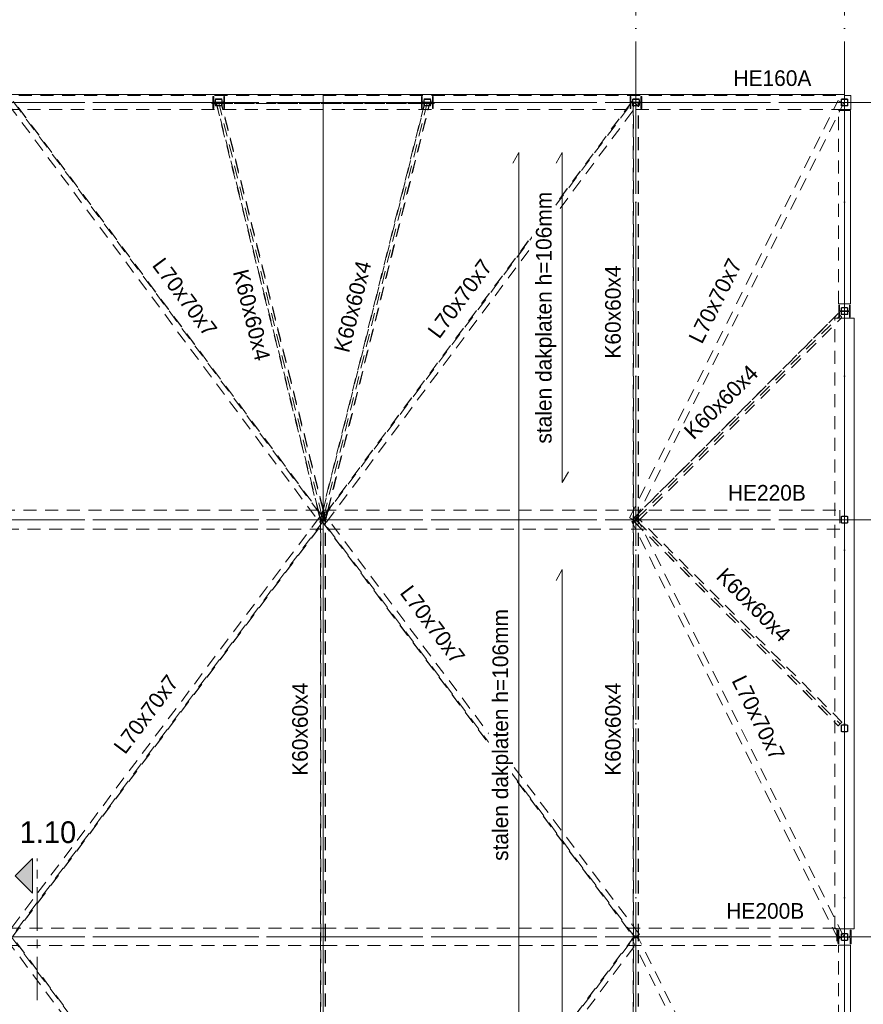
# Model space of a CAD drawing. Header units: millimetres. Extents: x -2900 to 56100, y -900 to 49332.
# Tile 11 of 15: x 41110 to 50817, y 18625 to 29952. Entities that reach past the tile are written whole.
import ezdxf

# ---------------------------------------------------------------- set-up
doc = ezdxf.new("R2010")
doc.units = ezdxf.units.MM
for name, pattern in [('WSP_hartlijn', [800, 500, -100, 100, -100]), ('WSP_hhidden', [250, 150, -100]), ('WSP_stramienlijn', [2000, 1700, -150, 0, -150])]:
    doc.linetypes.add(name, pattern=pattern)
for name, color, linetype, lineweight in [('00_algemeen - 0_18mm', 1, 'Continuous', 13), ('00_algemeen - hartlijn', 7, 'WSP_hartlijn', 13), ('03_viewports - sections', 1, 'Continuous', 13), ('07_stramien', 4, 'Continuous', 13), ('23_vloeren', 2, 'Continuous', 18), ('28_hoofddraagconstructies - kolommen en liggers', 1, 'Continuous', 13), ('28_hoofddraagconstructies - kolommen en liggers - staal', 1, 'Continuous', 13), ('28_hoofddraagconstructies - tags', 7, 'Continuous', 18)]:
    doc.layers.add(name, color=color, linetype=linetype, lineweight=lineweight)
doc.styles.add('Revittext', font='txt', dxfattribs={"height": 180})
doc.styles.add('Revittext_2', font='txt', dxfattribs={"height": 250})

# ---------------------------------------------------------------- blocks, each defined once
blk = doc.blocks.new('28_WSP_SC_staal - RHS v18-0 - SHSC 80x80x4 - S275-1327757-1e verd - plot - 100')
at = {"layer": '28_hoofddraagconstructies - kolommen en liggers - staal'}
for p, q in [((-40, 32), (-40, -32)), ((-36, -32), (-36, 32)), ((32, 40), (-32, 40)), ((-32, 36), (32, 36)), ((36, 32), (36, -32)), ((40, -32), (40, 32)), ((32, -36), (-32, -36)), ((-32, -40), (32, -40))]:
    blk.add_line(p, q, dxfattribs=at)
for centre, radius, start, end in [((-32, 32), 8, 90, 180), ((-32, 32), 4, 90, 180), ((32, 32), 8, 360, 90), ((32, 32), 4, 360, 90), ((-32, -32), 8, 180, 270), ((-32, -32), 4, 180, 270), ((32, -32), 8, 270, 360), ((32, -32), 4, 270, 0)]:
    blk.add_arc(centre, radius, start, end, dxfattribs=at)
blk = doc.blocks.new('28_WSP_SC_staal - HE v21-0 - HE160A - S235-1335186-1e verd - plot - 100')
at = {"layer": '28_hoofddraagconstructies - kolommen en liggers', "linetype": 'WSP_hhidden'}
for p, q in [((80, 76), (-80, 76)), ((-80, 76), (-80, 67)), ((-80, 67), (-18, 67)), ((-3, 52), (-3, 0)), ((3, 0), (3, 52)), ((18, 67), (80, 67)), ((80, 67), (80, 76)), ((-3, -36), (-3, -40)), ((3, -40), (3, -36))]:
    blk.add_line(p, q, dxfattribs=at)
for centre, start, end in [((-18, 52), 0, 90), ((18, 52), 90, 180)]:
    blk.add_arc(centre, 15, start, end, dxfattribs=at)
at = {"layer": '28_hoofddraagconstructies - kolommen en liggers - staal'}
for p, q in [((-18, -67), (-80, -67)), ((-80, -67), (-80, -76)), ((-80, -76), (80, -76)), ((-3, 0), (-3, -36)), ((-3, -40), (-3, -52)), ((3, -36), (3, 0)), ((3, -52), (3, -40)), ((80, -67), (18, -67)), ((80, -76), (80, -67))]:
    blk.add_line(p, q, dxfattribs=at)
for centre, start, end in [((-18, -52), 270, 0), ((18, -52), 180, 270)]:
    blk.add_arc(centre, 15, start, end, dxfattribs=at)
blk = doc.blocks.new('28_WSP_SC_staal - HE v21-0 - HE140A - S235-V7-1e verd - plot - 100')
at = {"layer": '28_hoofddraagconstructies - kolommen en liggers', "linetype": 'WSP_hhidden'}
for p, q in [((70, 66), (-70, 66)), ((-70, 66), (-70, 58)), ((-70, 58), (-15, 58)), ((-3, 46), (-3, 0)), ((3, 0), (3, 46)), ((15, 58), (70, 58)), ((70, 58), (70, 66)), ((-3, -36), (-3, -40)), ((3, -40), (3, -36))]:
    blk.add_line(p, q, dxfattribs=at)
for centre, start, end in [((-15, 46), 0, 90), ((15, 46), 90, 180)]:
    blk.add_arc(centre, 12, start, end, dxfattribs=at)
at = {"layer": '28_hoofddraagconstructies - kolommen en liggers - staal'}
for p, q in [((-15, -58), (-70, -58)), ((-70, -58), (-70, -67)), ((-70, -67), (70, -67)), ((-3, 0), (-3, -36)), ((-3, -40), (-3, -46)), ((3, -36), (3, 0)), ((3, -46), (3, -40)), ((70, -58), (15, -58)), ((70, -67), (70, -58))]:
    blk.add_line(p, q, dxfattribs=at)
for centre, start, end in [((-15, -46), 270, 0), ((15, -46), 180, 270)]:
    blk.add_arc(centre, 12, start, end, dxfattribs=at)
blk = doc.blocks.new('28_WSP_SF_staal - HE v21-0 - HE140A-1328806-1e verd - plot - 100')
at = {"layer": '28_hoofddraagconstructies - kolommen en liggers', "linetype": 'WSP_hhidden'}
for p, q in [((-1107, -70), (-1107, 0)), ((1117, -70), (-1107, -70)), ((1117, 0), (1117, -70))]:
    blk.add_line(p, q, dxfattribs=at)
at = {"layer": '28_hoofddraagconstructies - kolommen en liggers - staal'}
for p, q in [((-1107, 0), (-1107, 70)), ((-1107, 70), (1117, 70)), ((1117, 70), (1117, 0))]:
    blk.add_line(p, q, dxfattribs=at)
blk = doc.blocks.new('28_WSP_SF_staal - HE v21-0 - HE220A-1335188-1e verd - plot - 100')
at = {"layer": '28_hoofddraagconstructies - kolommen en liggers', "linetype": 'WSP_hhidden'}
for p, q in [((-3517, -110), (-3517, 0)), ((3507, -110), (-3517, -110)), ((3507, 0), (3507, -110))]:
    blk.add_line(p, q, dxfattribs=at)
at = {"layer": '28_hoofddraagconstructies - kolommen en liggers - staal'}
for p, q in [((-3517, 0), (-3517, 110)), ((-3517, 110), (3507, 110)), ((3507, 110), (3507, 0))]:
    blk.add_line(p, q, dxfattribs=at)
blk = doc.blocks.new('28_WSP_SF_staal - HE v21-0 - HE140A-1335189-1e verd - plot - 100')
at = {"layer": '28_hoofddraagconstructies - kolommen en liggers', "linetype": 'WSP_hhidden'}
for p, q in [((-2307, -70), (-2307, 0)), ((2280, -70), (-2307, -70)), ((2280, 0), (2280, -70))]:
    blk.add_line(p, q, dxfattribs=at)
at = {"layer": '28_hoofddraagconstructies - kolommen en liggers - staal'}
for p, q in [((-2307, 0), (-2307, 70)), ((-2307, 70), (2280, 70)), ((2280, 70), (2280, 0))]:
    blk.add_line(p, q, dxfattribs=at)
blk = doc.blocks.new('28_WSP_SF_staal - HE v21-0 - HE160A-1328804-1e verd - plot - 100')
at = {"layer": '00_algemeen - hartlijn'}
for p, q in [((50600, 29000), (50636, 29000)), ((50640, 29000), (50672, 29000))]:
    blk.add_line(p, q, dxfattribs=at)
at = {"layer": '28_hoofddraagconstructies - kolommen en liggers', "linetype": 'WSP_hhidden'}
for p, q in [((44600, 29000), (50600, 29000)), ((50636, 29000), (50640, 29000))]:
    blk.add_line(p, q, dxfattribs=at)
blk = doc.blocks.new('28_WSP_SF_staal - HE v21-0 - HE160A-1328803-1e verd - plot - 100')
at = {"layer": '00_algemeen - hartlijn'}
for p, q in [((38560, 29000), (38528, 29000)), ((38600, 29000), (38564, 29000))]:
    blk.add_line(p, q, dxfattribs=at)
at = {"layer": '28_hoofddraagconstructies - kolommen en liggers', "linetype": 'WSP_hhidden'}
for p, q in [((38564, 29000), (38560, 29000)), ((44600, 29000), (38600, 29000))]:
    blk.add_line(p, q, dxfattribs=at)
blk = doc.blocks.new('28_WSP_SF_staal - HE v21-0 - HE220B-1328076-1e verd - plot - 100')
at = {"layer": '28_hoofddraagconstructies - kolommen en liggers', "linetype": 'WSP_hhidden'}
blk.add_line((44600, 24200), (50547, 24200), dxfattribs=at)
blk = doc.blocks.new('28_WSP_SF_staal - HE v21-0 - HE220B-1328142-1e verd - plot - 100')
at = {"layer": '28_hoofddraagconstructies - kolommen en liggers', "linetype": 'WSP_hhidden'}
blk.add_line((44600, 24200), (38653, 24200), dxfattribs=at)
blk = doc.blocks.new('28_WSP_SF_staal - HE v21-0 - HE200B-1335187-1e verd - plot - 100')
at = {"layer": '28_hoofddraagconstructies - kolommen en liggers', "linetype": 'WSP_hhidden'}
blk.add_line((44600, 19400), (50511, 19400), dxfattribs=at)
blk = doc.blocks.new('28_WSP_SF_staal - HE v21-0 - HE200B-1324164-1e verd - plot - 100')
at = {"layer": '28_hoofddraagconstructies - kolommen en liggers', "linetype": 'WSP_hhidden'}
blk.add_line((44600, 19400), (41060, 19400), dxfattribs=at)
blk = doc.blocks.new('28_WSP_SF_staal - RHS v18-0 - SHSC 60x60x4 - S275-1328984-1e verd - plot - 100')
at = {"layer": '28_hoofddraagconstructies - kolommen en liggers', "linetype": 'WSP_hhidden'}
for p, q in [((2400, 30), (-2400, 30)), ((-2400, 26), (2400, 26)), ((-2400, -26), (2400, -26)), ((-2400, -30), (2400, -30))]:
    blk.add_line(p, q, dxfattribs=at)
blk = doc.blocks.new('28_WSP_SF_staal - RHS v18-0 - SHSC 60x60x4 - S275-1332625-1e verd - plot - 100')
at = {"layer": '28_hoofddraagconstructies - kolommen en liggers', "linetype": 'WSP_hhidden'}
for p, q in [((-2370, 30), (-2473, 30)), ((-2473, 22), (-2473, 30)), ((-2473, 26), (-2380, 26)), ((-2473, 0), (-2473, 22)), ((-2379, 26), (-2362, 26)), ((-2352, 30), (-2370, 30)), ((-2361, 26), (2473, 26)), ((2473, 30), (-2352, 30)), ((2473, 30), (2473, 22)), ((2473, 22), (2473, -11)), ((-2473, -22), (-2473, 0)), ((-2473, -30), (-2473, -22)), ((-2473, -26), (-2369, -26)), ((-2473, -30), (-2353, -30)), ((-2472, 0), (-2442, 0)), ((-2442, 0), (-2424, 0)), ((-2424, 0), (2473, 0)), ((-2368, -26), (2473, -26)), ((-2352, -30), (2444, -30)), ((2444, -30), (2473, -30)), ((2473, -12), (2473, -22)), ((2473, -22), (2473, -30))]:
    blk.add_line(p, q, dxfattribs=at)
blk = doc.blocks.new('28_WSP_SF_staal - RHS v18-0 - SHSC 60x60x4 - S275-V13-1e verd - plot - 100')
at = {"layer": '28_hoofddraagconstructies - kolommen en liggers', "linetype": 'WSP_hhidden'}
for p, q in [((2400, 30), (-2400, 30)), ((-2400, 26), (2400, 26)), ((-2400, 0), (2400, 0)), ((-2400, -26), (2400, -26)), ((-2400, -30), (2400, -30))]:
    blk.add_line(p, q, dxfattribs=at)
blk = doc.blocks.new('28_WSP_SF_staal - HFL v21-0 - Lequ 70x70x7-1325704-1e verd - plot - 100')
at = {"layer": '28_hoofddraagconstructies - kolommen en liggers', "linetype": 'WSP_hhidden'}
for p, q in [((48156, 29012), (44584, 24212)), ((48158, 29012), (44585, 24212)), ((44591, 24208), (48163, 29008)), ((48156, 29012), (48158, 29012)), ((48158, 29012), (48160, 29010)), ((48169, 29002), (48209, 28973)), ((44640, 24170), (48213, 28970)), ((44585, 24212), (44584, 24212)), ((44584, 24212), (44606, 24196)), ((44587, 24210), (44585, 24212)), ((44590, 24208), (44591, 24208)), ((44603, 24198), (44597, 24202)), ((44637, 24173), (44607, 24195)), ((44609, 24193), (44640, 24170))]:
    blk.add_line(p, q, dxfattribs=at)
for centre, major_axis, start_param, end_param in [((48160, 29010), (-3.61, 2.69), 3.141593, 4.696373), ((48170, 29002), (-7.22, 5.37), 0.507582, 1.55478), ((48209, 28973), (-3.61, 2.69), 3.141593, 4.696373), ((44587, 24210), (-3.61, 2.69), 3.141593, 4.696373), ((44597, 24202), (-7.22, 5.37), 0.245783, 1.55478), ((44637, 24173), (-3.61, 2.69), 3.141593, 4.696373)]:
    blk.add_ellipse(centre, major_axis=major_axis, ratio=0.011921, start_param=start_param, end_param=end_param, dxfattribs=at)
blk = doc.blocks.new('28_WSP_SF_staal - HFL v21-0 - Lequ 70x70x7-1325705-1e verd - plot - 100')
at = {"layer": '28_hoofddraagconstructies - kolommen en liggers', "linetype": 'WSP_hhidden'}
for p, q in [((44584, 24188), (44586, 24188)), ((44584, 24188), (48184, 19388)), ((44586, 24188), (44588, 24190)), ((44586, 24188), (48186, 19388)), ((44591, 24192), (44590, 24192)), ((48191, 19392), (44591, 24192)), ((44640, 24230), (44593, 24194)), ((44597, 24198), (44603, 24202)), ((44609, 24207), (44637, 24227)), ((48240, 19430), (44640, 24230)), ((48186, 19388), (48184, 19388)), ((48188, 19390), (48186, 19388)), ((48200, 19400), (48197, 19398)), ((48237, 19427), (48200, 19400))]:
    blk.add_line(p, q, dxfattribs=at)
for centre, major_axis, start_param, end_param in [((44587, 24190), (3.6, 2.7), 4.728361, 6.283185), ((44597, 24198), (7.2, 5.4), 1.586769, 2.895766), ((44637, 24227), (3.6, 2.7), 4.728361, 6.283185), ((48187, 19390), (3.6, 2.7), 4.728361, 6.283185), ((48197, 19398), (7.2, 5.4), 1.586769, 2.633966), ((48237, 19427), (3.6, 2.7), 4.728361, 6.283185)]:
    blk.add_ellipse(centre, major_axis=major_axis, ratio=0.01198, start_param=start_param, end_param=end_param, dxfattribs=at)
blk = doc.blocks.new('28_WSP_SF_staal - HFL v21-0 - Lequ 70x70x7-1325708-1e verd - plot - 100')
at = {"layer": '28_hoofddraagconstructies - kolommen en liggers', "linetype": 'WSP_hhidden'}
for p, q in [((40991, 28973), (41031, 29002)), ((41037, 29008), (44609, 24208)), ((41040, 29010), (41042, 29012)), ((41042, 29012), (41044, 29012)), ((44615, 24212), (41042, 29012)), ((44616, 24212), (41044, 29012)), ((40987, 28970), (44560, 24170)), ((44560, 24170), (44591, 24193)), ((44593, 24195), (44563, 24173)), ((44594, 24196), (44616, 24212)), ((44603, 24202), (44597, 24198)), ((44609, 24208), (44610, 24208)), ((44615, 24212), (44613, 24210)), ((44616, 24212), (44615, 24212))]:
    blk.add_line(p, q, dxfattribs=at)
for centre, major_axis, start_param, end_param in [((41030, 29002), (7.22, 5.37), 4.728405, 5.775603), ((41040, 29010), (3.61, 2.69), 1.586813, 3.141593), ((40991, 28973), (3.61, 2.69), 1.586813, 3.141593), ((44563, 24173), (3.61, 2.69), 1.586813, 3.141593), ((44603, 24202), (7.22, 5.37), 4.728405, 6.037402), ((44613, 24210), (3.61, 2.69), 1.586813, 3.141593)]:
    blk.add_ellipse(centre, major_axis=major_axis, ratio=0.011921, start_param=start_param, end_param=end_param, dxfattribs=at)
blk = doc.blocks.new('28_WSP_SF_staal - HFL v21-0 - Lequ 70x70x7-1325709-1e verd - plot - 100')
at = {"layer": '28_hoofddraagconstructies - kolommen en liggers', "linetype": 'WSP_hhidden'}
for p, q in [((44560, 24230), (40960, 19430)), ((44609, 24192), (41009, 19392)), ((41014, 19388), (44614, 24188)), ((41016, 19388), (44616, 24188)), ((44607, 24194), (44560, 24230)), ((44563, 24227), (44591, 24207)), ((44597, 24202), (44603, 24198)), ((44610, 24192), (44609, 24192)), ((44612, 24190), (44614, 24188)), ((44614, 24188), (44616, 24188)), ((41003, 19398), (40963, 19427)), ((41014, 19388), (41012, 19390)), ((41016, 19388), (41014, 19388))]:
    blk.add_line(p, q, dxfattribs=at)
for centre, major_axis, start_param, end_param in [((44563, 24227), (-3.6, 2.7), 0, 1.554824), ((44603, 24198), (-7.2, 5.4), 3.38742, 4.696417), ((44613, 24190), (-3.6, 2.7), 0, 1.554824), ((40963, 19427), (-3.6, 2.7), 0, 1.554824), ((41003, 19398), (-7.2, 5.4), 3.649219, 4.696417), ((41013, 19390), (-3.6, 2.7), 0, 1.554824)]:
    blk.add_ellipse(centre, major_axis=major_axis, ratio=0.01198, start_param=start_param, end_param=end_param, dxfattribs=at)
blk = doc.blocks.new('28_WSP_SF_staal - HFL v21-0 - Lequ 70x70x7-1325702-1e verd - plot - 100')
at = {"layer": '28_hoofddraagconstructies - kolommen en liggers', "linetype": 'WSP_hhidden'}
for p, q in [((48200, 19400), (48155, 19378)), ((48155, 19378), (48155, 19378)), ((50526, 14578), (48155, 19378)), ((48159, 19380), (48203, 19402)), ((48218, 19409), (48201, 19400)), ((48212, 19406), (48213, 19406)), ((48217, 19408), (48219, 19409)), ((48219, 19409), (48218, 19409)), ((50590, 14609), (48219, 19409)), ((50526, 14578), (50526, 14578)), ((50575, 14602), (50530, 14580)), ((50584, 14606), (50583, 14606)), ((50590, 14609), (50588, 14608))]:
    blk.add_line(p, q, dxfattribs=at)
for centre, major_axis, start_param, end_param in [((48159, 19380), (4.03, 1.99), 3.159493, 4.730289), ((48203, 19402), (8.07, 3.99), 0.0179, 1.588696), ((48217, 19408), (4.03, 1.99), 3.159493, 4.730289), ((50530, 14580), (4.03, 1.99), 3.159493, 4.730289), ((50575, 14602), (8.07, 3.99), 0.0179, 1.588696), ((50588, 14608), (4.03, 1.99), 3.159493, 4.730289)]:
    blk.add_ellipse(centre, major_axis=major_axis, ratio=0.008845, start_param=start_param, end_param=end_param, dxfattribs=at)
blk = doc.blocks.new('28_WSP_SF_staal - HFL v21-0 - Lequ 70x70x7-V14-1e verd - plot - 100')
at = {"layer": '28_hoofddraagconstructies - kolommen en liggers', "linetype": 'WSP_hhidden'}
for p, q in [((40960, 19370), (44560, 14570)), ((40963, 19373), (41003, 19402)), ((41009, 19408), (44609, 14608)), ((41012, 19410), (41014, 19412)), ((41014, 19412), (41016, 19412)), ((44614, 14612), (41014, 19412)), ((44616, 14612), (41016, 19412)), ((44560, 14570), (44607, 14606)), ((44591, 14593), (44563, 14573)), ((44603, 14602), (44597, 14598)), ((44609, 14608), (44610, 14608)), ((44614, 14612), (44612, 14610)), ((44616, 14612), (44614, 14612))]:
    blk.add_line(p, q, dxfattribs=at)
for centre, major_axis, start_param, end_param in [((40963, 19373), (3.6, 2.7), 1.586769, 3.141593), ((41003, 19402), (7.2, 5.4), 4.728361, 5.775559), ((41013, 19410), (3.6, 2.7), 1.586769, 3.141593), ((44563, 14573), (3.6, 2.7), 1.586769, 3.141593), ((44603, 14602), (7.2, 5.4), 4.728361, 6.037358), ((44613, 14610), (3.6, 2.7), 1.586769, 3.141593)]:
    blk.add_ellipse(centre, major_axis=major_axis, ratio=0.01198, start_param=start_param, end_param=end_param, dxfattribs=at)
blk = doc.blocks.new('28_WSP_SF_staal - HFL v21-0 - Lequ 70x70x7-V15-1e verd - plot - 100')
at = {"layer": '28_hoofddraagconstructies - kolommen en liggers', "linetype": 'WSP_hhidden'}
for p, q in [((48201, 24201), (48155, 24178)), ((48155, 24178), (48155, 24178)), ((50526, 19378), (48155, 24178)), ((48159, 24180), (48201, 24200)), ((48218, 24209), (48201, 24201)), ((48201, 24201), (48203, 24202)), ((48212, 24206), (48213, 24206)), ((48217, 24208), (48219, 24209)), ((48219, 24209), (48218, 24209)), ((50590, 19409), (48219, 24209)), ((50526, 19378), (50526, 19378)), ((50575, 19402), (50530, 19380)), ((50584, 19406), (50583, 19406)), ((50590, 19409), (50588, 19408))]:
    blk.add_line(p, q, dxfattribs=at)
for centre, major_axis, start_param, end_param in [((48159, 24180), (4.03, 1.99), 3.159493, 4.730289), ((48203, 24202), (8.07, 3.99), 0.0179, 1.588696), ((48217, 24208), (4.03, 1.99), 3.159493, 4.730289), ((50530, 19380), (4.03, 1.99), 3.159493, 4.730289), ((50575, 19402), (8.07, 3.99), 0.0179, 1.588696), ((50588, 19408), (4.03, 1.99), 3.159493, 4.730289)]:
    blk.add_ellipse(centre, major_axis=major_axis, ratio=0.008845, start_param=start_param, end_param=end_param, dxfattribs=at)
blk = doc.blocks.new('28_WSP_SF_staal - HFL v21-0 - Lequ 70x70x7-1325707-1e verd - plot - 100')
at = {"layer": '28_hoofddraagconstructies - kolommen en liggers', "linetype": 'WSP_hhidden'}
for p, q in [((48127, 9822), (50526, 14622)), ((50526, 14622), (50526, 14622)), ((50531, 14620), (50575, 14598)), ((48191, 9791), (50590, 14591)), ((50583, 14594), (50584, 14594)), ((50588, 14592), (50590, 14591)), ((48127, 9822), (48127, 9822)), ((48127, 9822), (48190, 9791)), ((48176, 9798), (48131, 9820)), ((48185, 9794), (48184, 9794)), ((48191, 9791), (48189, 9792)), ((48190, 9791), (48191, 9791))]:
    blk.add_line(p, q, dxfattribs=at)
for centre, major_axis, start_param, end_param in [((50530, 14620), (-4.03, 2.01), 4.69453, 6.265326), ((50575, 14598), (-8.05, 4.02), 1.552937, 3.123733), ((50588, 14592), (-4.03, 2.01), 4.69453, 6.265326), ((48131, 9820), (-4.03, 2.01), 4.69453, 6.265326), ((48176, 9798), (-8.05, 4.02), 1.552937, 3.123733), ((48189, 9792), (-4.03, 2.01), 4.69453, 6.265326)]:
    blk.add_ellipse(centre, major_axis=major_axis, ratio=0.008927, start_param=start_param, end_param=end_param, dxfattribs=at)
blk = doc.blocks.new('28_WSP_SF_staal - RHS v18-0 - SHSC 60x60x4 - S275-1332407-1e verd - plot - 100')
at = {"layer": '28_hoofddraagconstructies - kolommen en liggers', "linetype": 'WSP_hhidden'}
for p, q in [((48178, 24179), (50527, 21829)), ((48178, 24179), (48179, 24179)), ((48179, 24179), (50528, 21829)), ((48215, 24216), (48184, 24184)), ((48184, 24184), (48215, 24216)), ((48185, 24184), (48216, 24216)), ((48216, 24216), (48185, 24184)), ((48216, 24184), (50550, 21850)), ((48222, 24221), (48221, 24221)), ((50571, 21872), (48222, 24221)), ((50565, 21866), (50534, 21835)), ((50528, 21829), (50527, 21829))]:
    blk.add_line(p, q, dxfattribs=at)
for centre, major_axis, start_param, end_param in [((48184, 24184), (5.66, 5.66), 1.584915, 3.141593), ((48185, 24184), (5.66, 5.66), 3.155712, 4.726508), ((48184, 24184), (2.83, 2.83), 1.584915, 2.893912), ((48215, 24216), (5.66, 5.66), 0.014119, 1.584915), ((48215, 24216), (2.83, 2.83), 0.014119, 1.584915), ((48216, 24216), (5.66, 5.66), 5.696824, 6.283185), ((50565, 21866), (5.66, 5.66), 4.726508, 6.283185), ((50534, 21835), (5.66, 5.66), 3.155712, 4.726508)]:
    blk.add_ellipse(centre, major_axis=major_axis, ratio=0.014117, start_param=start_param, end_param=end_param, dxfattribs=at)
blk = doc.blocks.new('28_WSP_SF_staal - RHS v18-0 - SHSC 60x60x4 - S275-1332421-1e verd - plot - 100')
at = {"layer": '28_hoofddraagconstructies - kolommen en liggers', "linetype": 'WSP_hhidden'}
for p, q in [((50527, 26571), (48178, 24221)), ((48179, 24221), (50528, 26571)), ((48216, 24216), (50550, 26550)), ((48222, 24179), (50571, 26528)), ((50527, 26571), (50528, 26571)), ((50534, 26565), (50565, 26534)), ((48179, 24221), (48178, 24221)), ((48181, 24218), (48182, 24218)), ((48184, 24216), (48215, 24184)), ((48215, 24184), (48184, 24216)), ((48216, 24184), (48185, 24216)), ((48185, 24216), (48216, 24184)), ((48219, 24182), (48218, 24182))]:
    blk.add_line(p, q, dxfattribs=at)
for centre, major_axis, start_param, end_param in [((50534, 26565), (-5.66, 5.66), 4.69827, 6.269066), ((50565, 26534), (-5.66, 5.66), 3.127474, 4.69827), ((48184, 24216), (-5.66, 5.66), 0, 1.556677), ((48185, 24216), (-5.66, 5.66), 4.69827, 6.269066), ((48184, 24216), (-2.83, 2.83), 6.269066, 7.839863), ((48185, 24216), (-2.83, 2.83), 4.69827, 5.483668), ((48215, 24184), (-5.66, 5.66), 1.556677, 3.127474), ((48215, 24184), (-2.83, 2.83), 1.556677, 3.127474), ((48216, 24184), (-2.83, 2.83), 3.912872, 4.69827), ((48216, 24184), (-5.66, 5.66), 3.127474, 3.749528)]:
    blk.add_ellipse(centre, major_axis=major_axis, ratio=0.014117, start_param=start_param, end_param=end_param, dxfattribs=at)
blk = doc.blocks.new('28_WSP_SF_staal - RHS v18-0 - SHSC 60x60x4 - S275-1332641-1e verd - plot - 100')
at = {"layer": '28_hoofddraagconstructies - kolommen en liggers', "linetype": 'WSP_hhidden'}
for p, q in [((-2353, 30), (-2473, 30)), ((-2473, 22), (-2473, 30)), ((-2473, 26), (-2369, 26)), ((-2473, 0), (-2473, 22)), ((-2472, 0), (-2442, 0)), ((-2442, 0), (-2424, 0)), ((-2424, 0), (2473, 0)), ((-2368, 26), (2473, 26)), ((2444, 30), (-2352, 30)), ((2473, 30), (2444, 30)), ((2473, 30), (2473, 22)), ((2473, 22), (2473, 12)), ((2473, 11), (2473, -22)), ((-2473, -22), (-2473, 0)), ((-2473, -30), (-2473, -22)), ((-2473, -26), (-2380, -26)), ((-2473, -30), (-2370, -30)), ((-2379, -26), (-2362, -26)), ((-2370, -30), (-2352, -30)), ((-2361, -26), (2473, -26)), ((-2352, -30), (2473, -30)), ((2473, -22), (2473, -30))]:
    blk.add_line(p, q, dxfattribs=at)
blk = doc.blocks.new('01_WSP_DC_algemeen - overspanningspijl v18-0 - stalen dakplaten-1198903-1e verd - plot - 100')
at = {"layer": '00_algemeen - 0_18mm'}
for p, q in [((500, 0), (4300, 0)), ((500, 0), (625, -70)), ((4300, 0), (4175, 70))]:
    blk.add_line(p, q, dxfattribs=at)
blk = doc.blocks.new('01_WSP_DC_algemeen - overspanningspijl v18-0 - stalen dakplaten-1198937-1e verd - plot - 100')
at = {"layer": '00_algemeen - 0_18mm'}
for p, q in [((500, 0), (13900, 0)), ((13900, 0), (13775, 70))]:
    blk.add_line(p, q, dxfattribs=at)
blk = doc.blocks.new('01_WSP_DC_algemeen - overspanningspijl v18-0 - stalen dakplaten-1198969-1e verd - plot - 100')
at = {"layer": '00_algemeen - 0_18mm'}
for p, q in [((500, 0), (13900, 0)), ((13900, 0), (13775, 70))]:
    blk.add_line(p, q, dxfattribs=at)
blk = doc.blocks.new('Detail View - Horizontaal rechts-29827-1e verd - plot - 100')
at = {"layer": '03_viewports - sections'}
blk.add_hatch(color=240, dxfattribs=at).paths.add_polyline_path([(4, 0.5), (0, 0.5), (2, 2.5)])
at = {"layer": '03_viewports - sections', "color": 240}
for p, q in [((2, 2.5), (0, 0.5)), ((4, 0.5), (2, 2.5)), ((0, 0.5), (4, 0.5))]:
    blk.add_line(p, q, dxfattribs=at)

msp = doc.modelspace()

# ---------------------------------------------------------------- linework, layer by layer
at = {"layer": '03_viewports - sections', "color": 20, "linetype": 'WSP_hartlijn', "lineweight": 18}
msp.add_line((41309.3, 18671.1), (41309.3, 20302.9), dxfattribs=at)
at = {"layer": '07_stramien', "linetype": 'WSP_stramienlijn'}
for p, q in [((48200, 0), (48200, 48432.3)), ((50600, 0), (50600, 48432.3)), ((-2000, 29000), (55200, 29000)), ((-2000, 24200), (55200, 24200)), ((-2000, 19400), (55200, 19400))]:
    msp.add_line(p, q, dxfattribs=at)
at = {"layer": '23_vloeren'}
for p, q in [((50600, 29090), (38600, 29090)), ((44600, 29090), (44600, 9720)), ((50600, 29040), (50600, 29090)), ((50600, 28964), (50600, 29036)), ((50600, 26640), (50600, 28960)), ((50600, 26564), (50600, 26636)), ((50600, 24240), (50600, 26560)), ((50600, 24164), (50600, 24236)), ((50600, 21840), (50600, 24160)), ((50600, 21764), (50600, 21836)), ((50600, 19440), (50600, 21760)), ((50600, 19364), (50600, 19436)), ((50600, 17040), (50600, 19360))]:
    msp.add_line(p, q, dxfattribs=at)
at = {"layer": '23_vloeren', "linetype": 'WSP_hhidden', "lineweight": 13}
for p, q in [((50600, 29036), (50600, 29040)), ((50600, 28960), (50600, 28964)), ((50600, 26636), (50600, 26640)), ((50600, 26560), (50600, 26564)), ((50600, 24236), (50600, 24240)), ((50600, 24160), (50600, 24164)), ((50600, 21836), (50600, 21840)), ((50600, 21760), (50600, 21764)), ((50600, 19436), (50600, 19440)), ((50600, 19360), (50600, 19364))]:
    msp.add_line(p, q, dxfattribs=at)
at = {"layer": '28_hoofddraagconstructies - kolommen en liggers', "linetype": 'WSP_hhidden'}
for p, q in [((38600, 29080), (44600, 29080)), ((43322.5, 29000), (43322.5, 28990)), ((43342, 29070), (43333.5, 29070)), ((43333.5, 29070), (43333.5, 28930)), ((43342, 29014.7), (43342, 29070)), ((43421.8, 29002.7), (43354, 29002.7)), ((43354, 28997.2), (43399.8, 28997.2)), ((43387.8, 28990), (43387.8, 29000)), ((43400.2, 28997.2), (43446, 28997.2)), ((43446, 29002.7), (43422.2, 29002.7)), ((43466.5, 29070), (43458, 29070)), ((43458, 29070), (43458, 29014.7)), ((43466.5, 28930), (43466.5, 29070)), ((43473.8, 28990), (43473.8, 29000)), ((44600, 29080), (50600, 29080)), ((45726.2, 29000), (45726.2, 28990)), ((45742, 29070), (45733.5, 29070)), ((45733.5, 29070), (45733.5, 28930)), ((45742, 29014.7), (45742, 29070)), ((45777.8, 29002.7), (45754, 29002.7)), ((45754, 28997.2), (45799.8, 28997.2)), ((45846, 29002.7), (45778.2, 29002.7)), ((45800.2, 28997.2), (45846, 28997.2)), ((45812.2, 29000), (45812.2, 28990)), ((45866.5, 29070), (45858, 29070)), ((45858, 29070), (45858, 29014.7)), ((45866.5, 28930), (45866.5, 29070)), ((45877.5, 28990), (45877.5, 29000)), ((48142, 29070), (48133.5, 29070)), ((48133.5, 29070), (48133.5, 28930)), ((48142, 29014.7), (48142, 29070)), ((48246, 29002.7), (48154, 29002.7)), ((48154, 28997.2), (48246, 28997.2)), ((48266.5, 29070), (48258, 29070)), ((48258, 29070), (48258, 29014.7)), ((48266.5, 28930), (48266.5, 29070)), ((44600, 28920), (38600, 28920)), ((43322.5, 28990), (43387.8, 28990)), ((43333.5, 28930), (43342, 28930)), ((43342, 28930), (43342, 28985.2)), ((45726.2, 28990), (43387.8, 28990)), ((43458, 28985.2), (43458, 28930)), ((43458, 28930), (43466.5, 28930)), ((45812.2, 28990), (43473.8, 28990)), ((50600, 28920), (44600, 28920)), ((45733.5, 28930), (45742, 28930)), ((45742, 28930), (45742, 28985.2)), ((45812.2, 28990), (45877.5, 28990)), ((45858, 28985.2), (45858, 28930)), ((45858, 28930), (45866.5, 28930)), ((48133.5, 28930), (48142, 28930)), ((48142, 28930), (48142, 28985.2)), ((48258, 28985.2), (48258, 28930)), ((48258, 28930), (48266.5, 28930)), ((38652.7, 24310), (44600, 24310)), ((44600, 24310), (50547.3, 24310)), ((50547.3, 24310), (50547.3, 24090)), ((44600, 24090), (38652.7, 24090)), ((50547.3, 24090), (44600, 24090)), ((38722.7, 19500), (44600, 19500)), ((44600, 19500), (50511.3, 19500)), ((50511.3, 19500), (50511.3, 19300)), ((44600, 19300), (38722.7, 19300)), ((50511.3, 19300), (44600, 19300))]:
    msp.add_line(p, q, dxfattribs=at)
for centre, start, end in [((43354, 29014.7), 180, 270), ((43354, 28985.2), 90, 180), ((43446, 29014.7), 270, 0), ((43446, 28985.2), 0, 90), ((45754, 29014.7), 180, 270), ((45754, 28985.2), 90, 180), ((45846, 29014.7), 270, 0), ((45846, 28985.2), 0, 90), ((48154, 29014.7), 180, 270), ((48154, 28985.2), 90, 180), ((48246, 29014.7), 270, 0), ((48246, 28985.2), 0, 90)]:
    msp.add_arc(centre, 12, start, end, dxfattribs=at)
at = {"layer": '28_hoofddraagconstructies - kolommen en liggers - staal'}
for p, q in [((43360, 29032), (43360, 28968)), ((43364, 28968), (43364, 29032)), ((43432, 29040), (43368, 29040)), ((43368, 29036), (43432, 29036)), ((43436, 29032), (43436, 28968)), ((43440, 28968), (43440, 29032)), ((45760, 29032), (45760, 28968)), ((45764, 28968), (45764, 29032)), ((45832, 29040), (45768, 29040)), ((45768, 29036), (45832, 29036)), ((45836, 29032), (45836, 28968)), ((45840, 28968), (45840, 29032)), ((48160, 29032), (48160, 28968)), ((48164, 28968), (48164, 29032)), ((48232, 29040), (48168, 29040)), ((48168, 29036), (48232, 29036)), ((48236, 29032), (48236, 28968)), ((48240, 28968), (48240, 29032)), ((50600, 29080), (50671.7, 29080)), ((50671.7, 29080), (50671.7, 28920)), ((43432, 28964), (43368, 28964)), ((43368, 28960), (43432, 28960)), ((45832, 28964), (45768, 28964)), ((45768, 28960), (45832, 28960)), ((48232, 28964), (48168, 28964)), ((48168, 28960), (48232, 28960)), ((50671.7, 28920), (50600, 28920))]:
    msp.add_line(p, q, dxfattribs=at)
for centre, radius, start, end in [((43368, 29032), 8, 90, 180), ((43368, 29032), 4, 90, 180), ((43432, 29032), 8, 0, 90), ((43432, 29032), 4, 0, 90), ((45768, 29032), 8, 90, 180), ((45768, 29032), 4, 90, 180), ((45832, 29032), 8, 0, 90), ((45832, 29032), 4, 0, 90), ((48168, 29032), 8, 90, 180), ((48168, 29032), 4, 90, 180), ((48232, 29032), 8, 0, 90), ((48232, 29032), 4, 0, 90), ((43368, 28968), 8, 180, 270), ((43368, 28968), 4, 180, 270), ((43432, 28968), 8, 270, 0), ((43432, 28968), 4, 270, 0), ((45768, 28968), 8, 180, 270), ((45768, 28968), 4, 180, 270), ((45832, 28968), 8, 270, 0), ((45832, 28968), 4, 270, 0), ((48168, 28968), 8, 180, 270), ((48168, 28968), 4, 180, 270), ((48232, 28968), 8, 270, 0), ((48232, 28968), 4, 270, 0)]:
    msp.add_arc(centre, radius, start, end, dxfattribs=at)

# ---------------------------------------------------------------- block references
at = {"layer": '00_algemeen - 0_18mm', "rotation": 89.9999999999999}
for name, p in [('01_WSP_DC_algemeen - overspanningspijl v18-0 - stalen dakplaten-1198969-1e verd - plot - 100', (46853.1, 14526.3)), ('01_WSP_DC_algemeen - overspanningspijl v18-0 - stalen dakplaten-1198903-1e verd - plot - 100', (47353.1, 24126.3)), ('01_WSP_DC_algemeen - overspanningspijl v18-0 - stalen dakplaten-1198937-1e verd - plot - 100', (47353.1, 9726.3))]:
    msp.add_blockref(name, p, dxfattribs=at)
at = {"layer": '03_viewports - sections', "color": 20, "lineweight": 18, "extrusion": (0, 0, -1), "xscale": 99.99999999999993, "yscale": 99.99999999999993, "zscale": 99.99999999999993, "rotation": 270.0000000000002}
msp.add_blockref('Detail View - Horizontaal rechts-29827-1e verd - plot - 100', (-41309.3, 20302.9), dxfattribs=at)
at = {"layer": '28_hoofddraagconstructies - kolommen en liggers', "linetype": 'WSP_hhidden'}
for name, p in [('28_WSP_SF_staal - HE v21-0 - HE160A-1328803-1e verd - plot - 100', (0, 0)), ('28_WSP_SF_staal - HFL v21-0 - Lequ 70x70x7-1325708-1e verd - plot - 100', (0, 0)), ('28_WSP_SF_staal - HFL v21-0 - Lequ 70x70x7-1325704-1e verd - plot - 100', (0, 0)), ('28_WSP_SF_staal - HE v21-0 - HE160A-1328804-1e verd - plot - 100', (0, 0)), ('28_WSP_SF_staal - HFL v21-0 - Lequ 70x70x7-1325707-1e verd - plot - 100', (0, 14400)), ('28_WSP_SF_staal - RHS v18-0 - SHSC 60x60x4 - S275-1332421-1e verd - plot - 100', (0, 0)), ('28_WSP_SF_staal - HE v21-0 - HE220B-1328142-1e verd - plot - 100', (0, 0)), ('28_WSP_SF_staal - HFL v21-0 - Lequ 70x70x7-1325709-1e verd - plot - 100', (0, 0)), ('28_WSP_SF_staal - HFL v21-0 - Lequ 70x70x7-1325705-1e verd - plot - 100', (0, 0)), ('28_WSP_SF_staal - HE v21-0 - HE220B-1328076-1e verd - plot - 100', (0, 0)), ('28_WSP_SF_staal - HFL v21-0 - Lequ 70x70x7-V15-1e verd - plot - 100', (0, 0)), ('28_WSP_SF_staal - RHS v18-0 - SHSC 60x60x4 - S275-1332407-1e verd - plot - 100', (0, 0)), ('28_WSP_SF_staal - HFL v21-0 - Lequ 70x70x7-V14-1e verd - plot - 100', (0, 0)), ('28_WSP_SF_staal - HE v21-0 - HE200B-1324164-1e verd - plot - 100', (0, 0)), ('28_WSP_SF_staal - HE v21-0 - HE200B-1335187-1e verd - plot - 100', (0, 0)), ('28_WSP_SF_staal - HFL v21-0 - Lequ 70x70x7-1325702-1e verd - plot - 100', (0, 0))]:
    msp.add_blockref(name, p, dxfattribs=at)
for name, p, rotation in [('28_WSP_SF_staal - RHS v18-0 - SHSC 60x60x4 - S275-1332625-1e verd - plot - 100', (44000, 26598.6), 104.0439713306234), ('28_WSP_SF_staal - RHS v18-0 - SHSC 60x60x4 - S275-1332641-1e verd - plot - 100', (45200, 26598.6), 75.95602866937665), ('28_WSP_SF_staal - RHS v18-0 - SHSC 60x60x4 - S275-V13-1e verd - plot - 100', (48200, 26600), 90), ('28_WSP_SF_staal - HE v21-0 - HE140A-1328806-1e verd - plot - 100', (50600, 27800), 270), ('28_WSP_SC_staal - HE v21-0 - HE140A - S235-V7-1e verd - plot - 100', (50600, 26600), 89.9999999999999), ('28_WSP_SF_staal - HE v21-0 - HE220A-1335188-1e verd - plot - 100', (50600, 23000), 269.9999999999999), ('28_WSP_SF_staal - RHS v18-0 - SHSC 60x60x4 - S275-1328984-1e verd - plot - 100', (44600, 21800), 90), ('28_WSP_SF_staal - RHS v18-0 - SHSC 60x60x4 - S275-V13-1e verd - plot - 100', (48200, 21800), 90), ('28_WSP_SF_staal - RHS v18-0 - SHSC 60x60x4 - S275-1328984-1e verd - plot - 100', (44600, 17000), 90), ('28_WSP_SF_staal - HFL v21-0 - Lequ 70x70x7-1325709-1e verd - plot - 100', (89200, 38800), 180), ('28_WSP_SF_staal - RHS v18-0 - SHSC 60x60x4 - S275-V13-1e verd - plot - 100', (48200, 17000), 90), ('28_WSP_SC_staal - HE v21-0 - HE160A - S235-1335186-1e verd - plot - 100', (50600, 19400), 89.9999999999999), ('28_WSP_SF_staal - HE v21-0 - HE140A-1335189-1e verd - plot - 100', (50600, 17000), 269.9999999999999)]:
    msp.add_blockref(name, p, dxfattribs=dict(at, rotation=rotation))
at = {"layer": '28_hoofddraagconstructies - kolommen en liggers'}
for p in [(50600, 29000), (50600, 26600), (50600, 24200), (50600, 21800), (50600, 19400)]:
    msp.add_blockref('28_WSP_SC_staal - RHS v18-0 - SHSC 80x80x4 - S275-1327757-1e verd - plot - 100', p, dxfattribs=at)

# ---------------------------------------------------------------- texts
at = {"layer": '03_viewports - sections', "color": 20, "insert": (41109.6, 20730.4), "char_height": 250, "width": 817.721, "attachment_point": 1, "style": 'Revittext_2'}
msp.add_mtext('1.10', dxfattribs=at)
at = {"layer": '28_hoofddraagconstructies - tags', "lineweight": 13, "char_height": 180, "width": 1122.362, "attachment_point": 1, "style": 'Revittext'}
for s, insert in [('HE160A', (49322.3, 29369.9)), ('HE220B', (49258.4, 24599.9)), ('HE200B', (49240.4, 19789.9))]:
    msp.add_mtext(s, dxfattribs=dict(at, insert=insert))
at = {"layer": '28_hoofddraagconstructies - tags', "lineweight": 13, "char_height": 180, "attachment_point": 1, "style": 'Revittext'}
for s, insert, width, rotation in [('L70x70x7', (42770.9, 27233.1), 1282.7, 306.65858), ('L70x70x7', (45791.6, 26378.4), 1282.7, 53.34142), ('L70x70x7', (48798.1, 26291.2), 1282.7, 63.44408), ('K60x60x4', (43736.6, 27095.8), 1314.767, 284.04397), ('K60x60x4', (44723.2, 26154.8), 1314.767, 75.95603), ('K60x60x4', (47845.1, 26053.8), 1314.767, 90), ('K60x60x4', (48736.8, 25239.4), 1314.767, 45.00571), ('K60x60x4', (49238.7, 23662.4), 1314.767, 314.99429), ('L70x70x7', (45620, 23465.1), 1282.7, 306.8699), ('L70x70x7', (42179, 21598.9), 1282.7, 53.1301), ('K60x60x4', (44245.1, 21253.8), 1314.767, 90), ('K60x60x4', (47845.1, 21253.8), 1314.767, 90), ('L70x70x7', (49458.5, 22430.2), 1282.7, 296.29185)]:
    msp.add_mtext(s, dxfattribs=dict(at, insert=insert, width=width, rotation=rotation))

# ---------------------------------------------------------------- next in the draw order: texts
at = {"layer": '00_algemeen - 0_18mm', "char_height": 180, "width": 3551.476, "attachment_point": 1, "rotation": 90, "style": 'Revittext', "bg_fill": 3, "box_fill_scale": 1.25, "bg_fill_color": 256, "bg_fill_true_color": 13158600, "bg_fill_transparency": 0}
for insert in [(47049.9, 25075.3), (46549.9, 20275.3)]:
    msp.add_mtext('stalen dakplaten h=106mm', dxfattribs=dict(at, insert=insert))

doc.saveas('drawing.dxf')
